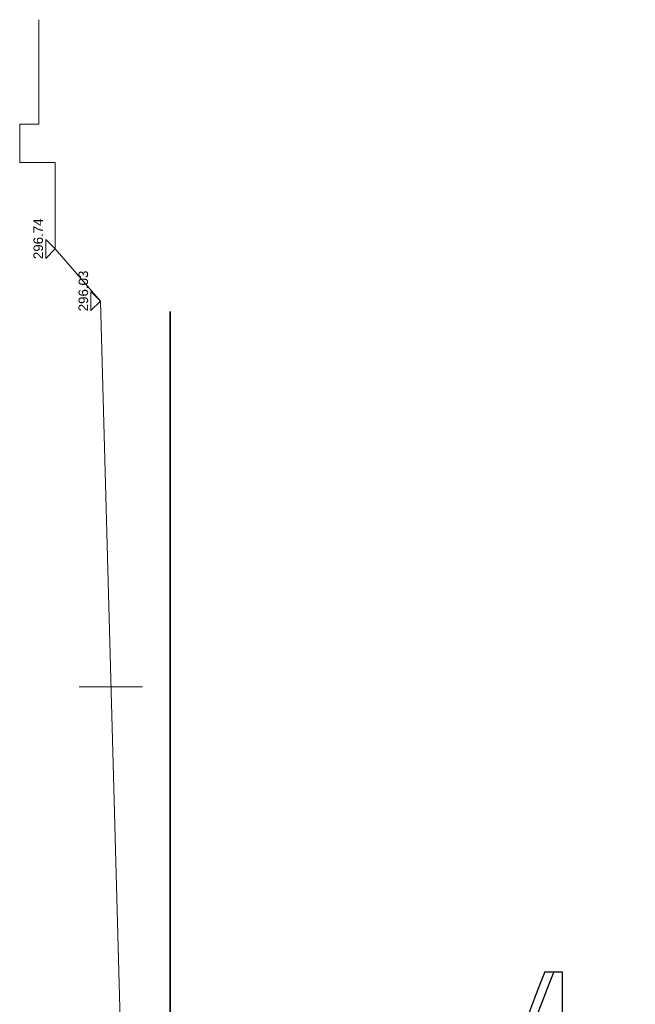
# Model space of a CAD drawing. Header units: inches. Extents: x 201967 to 338763, y -32705 to 30884.
# Tile 211 of 236: x 328237 to 329207, y 5426 to 6976. Entities that reach past the tile are written whole.
import ezdxf
from ezdxf.enums import TextEntityAlignment as Align

# ---------------------------------------------------------------- set-up
doc = ezdxf.new("R2010")
doc.units = ezdxf.units.IN
doc.header["$MEASUREMENT"] = 0
doc.layers.add('00_kreskowanie', color=1, linetype='Continuous', lineweight=5, true_color=0xff0000)
for name, color, linetype, lineweight in [('00_mury grubo', 7, 'Continuous', 30), ('30 WIDOK 1 005', 5, 'Continuous', 5), ('50 OPIS 1', 130, 'Continuous', 9), ('91 PRZEKROJE', 7, 'Continuous', 35)]:
    doc.layers.add(name, color=color, linetype=linetype, lineweight=lineweight)
doc.styles.add('WYMIAR-50 (15pkt) arial', font='arial.ttf', dxfattribs={"height": 15})

# ---------------------------------------------------------------- blocks, each defined once
blk = doc.blocks.new('1 przekrój C Jagielońska')
at = {"layer": '00_mury grubo', "color": 3}
for p, q in [((-644.12, 734.06), (-644.12, 707)), ((-644.12, 707), (-2012.12, 707))]:
    blk.add_line(p, q, dxfattribs=at)
for radius, start, end in [(1801.06, 67.68015, 112.31985), (1788.06, 67.50903, 112.49097)]:
    blk.add_arc((-1328.12, -932.06), radius, start, end, dxfattribs=at)
blk = doc.blocks.new('*U1124')
blk.add_lwpolyline([(-15, 15), (0, 0), (15, 15), (-15, 15)])
at = {"style": 'WYMIAR-50 (15pkt) arial', "flags": 8}
blk.add_attdef('DETAIL#', text='', height=15, dxfattribs=at).set_placement((-16.1, 14.8), align=Align.BOTTOM_LEFT)

msp = doc.modelspace()

# ---------------------------------------------------------------- linework, layer by layer
at = {"layer": '00_kreskowanie'}
for p, q in [((328267.29, 6811.37), (328267.29, 6976.07)), ((328330.92, 5925.86), (328430.92, 5925.86))]:
    msp.add_line(p, q, dxfattribs=at)
for points in [[(328293.29, 6751.33), (328237.29, 6751.33), (328237.29, 6811.37), (328267.29, 6811.37)], [(329286.29, 783.83), (328457.29, 1933.62), (328457.29, 3136.71), (328364.29, 6533.03), (328293.29, 6615.22), (328293.29, 6751.33)]]:
    msp.add_lwpolyline(points, dxfattribs=at)
at = {"layer": '91 PRZEKROJE'}
msp.add_line((328474.29, 3136.71), (328474.29, 6516.87), dxfattribs=at)

# ---------------------------------------------------------------- block references
at = {"layer": '30 WIDOK 1 005', "rotation": 90}
msp.add_blockref('1 przekrój C Jagielońska', (329798.36, 6120.87), dxfattribs=at)
at = {"layer": '50 OPIS 1'}
ref = msp.add_blockref('*U1124', (328293.29, 6615.22), dxfattribs=dict(at, rotation=90))
ref.add_attrib('DETAIL#', '296.74', dxfattribs={"layer": '0', "height": 15, "rotation": 90, "style": 'WYMIAR-50 (15pkt) arial'}).set_placement((328278.47, 6599.09), align=Align.BOTTOM_LEFT)
ref = msp.add_blockref('*U1124', (328364.29, 6533.03), dxfattribs=dict(at, rotation=90))
ref.add_attrib('DETAIL#', '296.03', dxfattribs={"layer": '0', "height": 15, "rotation": 90, "style": 'WYMIAR-50 (15pkt) arial'}).set_placement((328349.47, 6516.9), align=Align.BOTTOM_LEFT)

doc.saveas('drawing.dxf')
